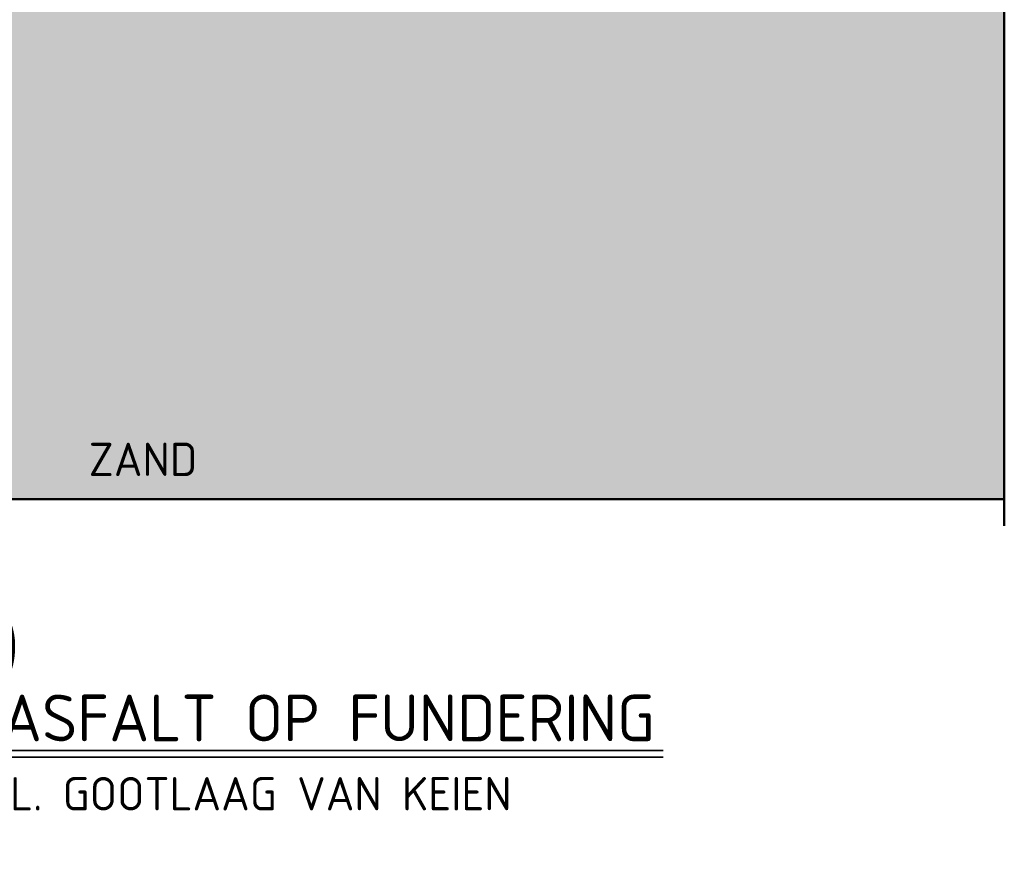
# Model space of a CAD drawing. Header units: metres. Extents: x 92403 to 95147, y 464428 to 465602.
# Tile 249 of 256: x 92606.687 to 92607.425, y 465102.876 to 465103.503. Entities that reach past the tile are written whole.
import ezdxf

# ---------------------------------------------------------------- set-up
doc = ezdxf.new("R2010")
doc.units = ezdxf.units.M
doc.linetypes.add('XX-PROJECTGRENS', pattern=[18, 12, -3, 0, -3])
for name, color, linetype, lineweight in [('N-WE-GW-GROND_ZAND_CUNETZAND-AD-10', 7, 'CONTINUOUS', 18), ('N-WE-GW-GROND_ZAND_CUNETZAND-WERK-T25', 7, 'CONTINUOUS', 25), ('N-WE-KG-PROJECTGRENS-GD', 7, 'XX-PROJECTGRENS', 50), ('N-WE-VH-VERHARDING_ASFALT-GD', 252, 'CONTINUOUS', 50), ('X-XX-AL-TEKENBLAD_TITELBLOK-T25', 7, 'CONTINUOUS', 25), ('X-XX-AL-TEKENBLAD_TITELBLOK-T35', 50, 'CONTINUOUS', 35)]:
    doc.layers.add(name, color=color, linetype=linetype, lineweight=lineweight)
doc.styles.add('NLCS-ISO-ANNOTATIVE-T25', font='NLCS-ISO.ttf', dxfattribs={"height": 2.5})
doc.styles.add('NLCS-ISO-M10-T25', font='NLCS-ISO.ttf', dxfattribs={"height": 0.025})
doc.styles.add('NLCS-ISO-M10-T35', font='NLCS-ISO.ttf', dxfattribs={"height": 0.035})

msp = doc.modelspace()

# ---------------------------------------------------------------- hatches: boundary and pattern name
at = {"layer": 'N-WE-GW-GROND_ZAND_CUNETZAND-AD-10'}
h = msp.add_hatch(dxfattribs=at)
h.set_pattern_fill('AGW-GROND_ZAND_CUNETZAND', color=256, scale=0.01, pattern_type=2)
h.set_pattern_definition([(0, (2985.087419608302, 6084.538650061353), (0.00625, 0.00625), [0, -0.0125])])
h.paths.add_polyline_path([(92607.42451486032, 465103.1435833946), (92607.42451481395, 465103.5435833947), (92606.3395800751, 465103.5435833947), (92606.12695777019, 465103.5435833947), (92606.12695777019, 465103.1435833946)])

# ---------------------------------------------------------------- linework, layer by layer
at = {"layer": 'N-WE-KG-PROJECTGRENS-GD'}
msp.add_line((92607.42451481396, 465103.1235833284), (92607.42451481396, 465104.0321998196), dxfattribs=at)
at = {"layer": 'N-WE-VH-VERHARDING_ASFALT-GD'}
msp.add_lwpolyline([(92606.12695777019, 465103.1435833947), (92607.42451481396, 465103.1435833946)], dxfattribs=at)
at = {"layer": 'X-XX-AL-TEKENBLAD_TITELBLOK-T35'}
for p, q in [((92606.17561536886, 465102.9552429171), (92607.16909461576, 465102.9552429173)), ((92606.17561536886, 465102.9502429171), (92607.16909461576, 465102.9502429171))]:
    msp.add_line(p, q, dxfattribs=at)

# ---------------------------------------------------------------- texts
at = {"layer": 'N-WE-GW-GROND_ZAND_CUNETZAND-WERK-T25', "insert": (92606.73874392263, 465103.1607241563), "char_height": 0.025, "attachment_point": 7, "style": 'NLCS-ISO-ANNOTATIVE-T25'}
msp.add_mtext('ZAND', dxfattribs=at)
at = {"layer": 'X-XX-AL-TEKENBLAD_TITELBLOK-T25', "insert": (92606.17561536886, 465102.8685911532), "char_height": 0.025, "attachment_point": 7, "style": 'NLCS-ISO-M10-T25'}
msp.add_mtext('LAAG PROFIEL MET LIJNGOOT INCL. GOOTLAAG VAN KEIEN\\PSCHAAL 1:10', dxfattribs=at)
at = {"layer": 'X-XX-AL-TEKENBLAD_TITELBLOK-T35', "char_height": 0.035, "width": 1.298086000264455, "attachment_point": 7, "style": 'NLCS-ISO-M10-T35'}
for s, insert in [('CATEGORIE 7 (FIETSPAD)', (92606.17474805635, 465103.0114762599)), ('TROTTOIRBAND LANGS ASFALT OP FUNDERING', (92606.17561536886, 465102.9620178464))]:
    msp.add_mtext(s, dxfattribs=dict(at, insert=insert))

doc.saveas('drawing.dxf')
